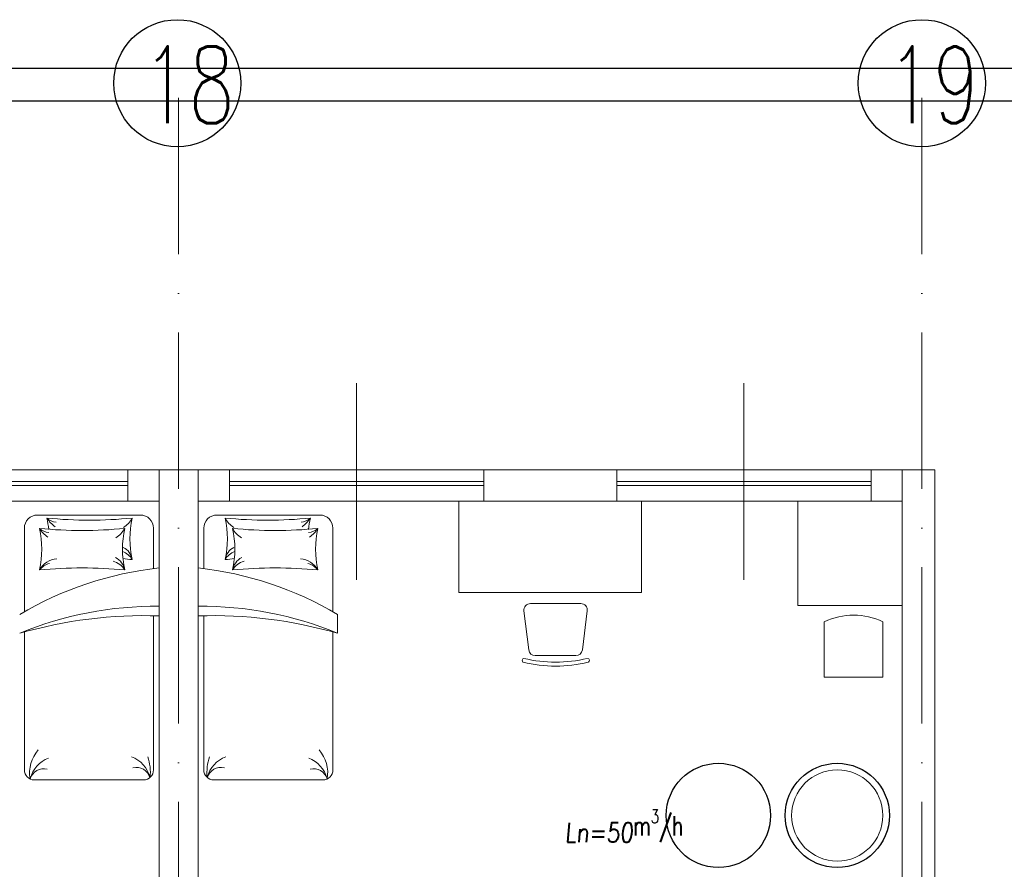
# Model space of a CAD drawing. Header units: millimetres. Extents: x -6513 to 30474, y -6915 to 65597.
# Tile 108 of 256: x 6828 to 7583, y 6870 to 7522. Entities that reach past the tile are written whole.
import ezdxf

# ---------------------------------------------------------------- set-up
doc = ezdxf.new("R2010")
doc.units = ezdxf.units.MM
doc.linetypes.add('ACAD_ISO10W100', pattern=[18, 12, -3, 0, -3])
for name, color, linetype, lineweight in [('A_cienka', 8, 'Continuous', 5), ('A_meble', 8, 'Continuous', 0), ('A_osie', 8, 'ACAD_ISO10W100', 5), ('A_widok', 8, 'Continuous', 13), ('CH-KS-WEWN-ISTN-PION-NR', 8, 'Continuous', 20), ('CH-KS-WEWN-PION-NR', 8, 'Continuous', 25), ('CH-W-WEWN-INOX-PION-NR', 8, 'Continuous', 25), ('R-TABELKA', 8, 'Continuous', 25)]:
    doc.layers.add(name, color=color, linetype=linetype, lineweight=lineweight)
doc.layers.add('DB_WM_nawiew-opis', color=8, linetype='Continuous')
doc.layers.add('Tekst', color=8, linetype='Continuous')
doc.styles.add('ROMANSS', font='romans.shx', dxfattribs={"width": 0.8, "oblique": 5})
doc.styles.add('SIMPLEXD', font='SIMPLEX.SHX', dxfattribs={"width": 0.6})

msp = doc.modelspace()

# ---------------------------------------------------------------- linework, layer by layer
at = {"layer": 'A_cienka', "ltscale": 10}
for p, q in [((7086.054, 7092.253), (7086.054, 7243.05)), ((7383.054, 7092.253), (7383.054, 7243.05))]:
    msp.add_line(p, q, dxfattribs=at)
at = {"layer": 'A_cienka'}
for p, q in [((5254.554, 7176.652), (7529.554, 7176.652)), ((6715.554, 7167.652), (6910.554, 7167.652)), ((7183.554, 7167.652), (6988.554, 7167.652)), ((7285.554, 7167.652), (7480.554, 7167.652)), ((6715.554, 7164.652), (6910.554, 7164.652)), ((7183.554, 7164.652), (6988.554, 7164.652)), ((7285.554, 7164.652), (7480.554, 7164.652)), ((6394.554, 7152.652), (6934.554, 7152.652)), ((6964.554, 7152.652), (7504.554, 7152.652))]:
    msp.add_line(p, q, dxfattribs=at)
at = {"layer": 'A_meble'}
for p, q in [((7304.554, 7152.652), (7164.554, 7152.652)), ((7164.554, 7152.652), (7164.554, 7082.652)), ((7304.554, 7082.652), (7304.554, 7152.652)), ((6920.124, 7141.985), (6841.384, 7141.985)), ((6978.983, 7141.985), (7057.723, 7141.985)), ((6831.224, 7131.825), (6831.224, 7067.784)), ((6930.284, 7131.825), (6930.284, 7100.859)), ((6968.823, 7131.825), (6968.823, 7100.859)), ((7067.883, 7131.825), (7067.883, 7067.784)), ((6934.554, 7064.607), (6934.554, 7101.355)), ((6964.554, 7064.607), (6964.554, 7101.355)), ((7164.554, 7082.652), (7304.554, 7082.652)), ((7214.355, 7068.454), (7218.105, 7038.454)), ((7257.988, 7074.074), (7219.316, 7074.074)), ((7262.95, 7068.454), (7259.2, 7038.454)), ((6930.284, 6946.405), (6930.284, 7064.266)), ((6968.823, 6946.405), (6968.823, 7064.266)), ((7071.457, 7065.7), (7071.457, 7051.266)), ((6831.224, 7052.273), (6831.224, 6946.405)), ((7067.883, 7052.273), (7067.883, 6946.405)), ((7223.066, 7034.074), (7254.238, 7034.074)), ((6838.844, 6938.785), (6922.664, 6938.785)), ((7060.263, 6938.785), (6976.443, 6938.785))]:
    msp.add_line(p, q, dxfattribs=at)
msp.add_lwpolyline([(7504.554, 7152.652), (7504.554, 7072.652), (7424.554, 7072.652), (7424.554, 7152.652), (7504.554, 7152.652)], dxfattribs=at)
msp.add_lwpolyline([(7444.753, 7060.105, -0.2222222), (7489.753, 7060.105), (7489.753, 7020.105), (7489.753, 7017.605), (7444.753, 7017.605), (7444.753, 7020.105)], format="xyb", close=True, dxfattribs=at)
for centre, radius, start, end in [((6841.384, 7131.825), 10.16, 90, 180), ((6881.236, 7474.679), 336.638, 264.427379, 275.572621), ((6775.567, 7123.7), 74.698, 5.566906, 12.315402), ((6856.712, 7148.27), 11.887, 226.609267, 264.93251), ((6870.321, 7153.929), 26.049, 213.288401, 233.562367), ((6896.367, 7149.154), 19.974, 302.791243, 331.529283), ((6986.905, 7123.7), 74.698, 167.684598, 192.315402), ((6920.124, 7131.825), 10.16, 0, 90), ((6978.983, 7131.825), 10.16, 90, 180), ((7017.871, 7474.679), 336.638, 264.427379, 275.572621), ((6912.202, 7123.7), 74.698, 347.684598, 12.315402), ((7002.74, 7149.154), 19.974, 208.470717, 237.208757), ((7042.395, 7148.27), 11.887, 275.06749, 313.390733), ((7028.787, 7153.929), 26.049, 306.437633, 326.711599), ((7123.54, 7123.7), 74.698, 167.684598, 174.433094), ((7057.723, 7131.825), 10.16, 0, 90), ((6875.501, 7466.744), 336.638, 264.427379, 275.572621), ((6769.833, 7115.764), 74.698, 347.684598, 12.315402), ((6850.977, 7140.335), 11.887, 226.609267, 264.93251), ((6864.586, 7145.993), 26.049, 213.288401, 233.562367), ((6890.633, 7141.218), 19.974, 302.791243, 331.529283), ((6981.17, 7115.764), 74.698, 167.684598, 192.315402), ((7008.474, 7141.218), 19.974, 208.470717, 237.208757), ((7023.606, 7466.744), 336.638, 264.427379, 275.572621), ((6917.937, 7115.764), 74.698, 347.684598, 12.315402), ((7048.13, 7140.335), 11.887, 275.06749, 313.390733), ((7034.521, 7145.993), 26.049, 306.437633, 326.711599), ((7129.275, 7115.764), 74.698, 167.684598, 192.315402), ((6901.978, 7100.934), 13.765, 29.765702, 70.841289), ((6901.809, 7106.104), 12.231, 7.814691, 64.310323), ((6997.299, 7106.104), 12.231, 115.689677, 172.185309), ((6997.13, 7100.934), 13.765, 109.158711, 150.234298), ((6857.587, 7091.437), 16.994, 94.784399, 150.399042), ((6895.858, 7092.59), 14.302, 30.421168, 75.920354), ((6895.35, 7097.656), 13.025, 9.617078, 63.472527), ((6887.873, 6895.24), 214.118, 83.011037, 84.921926), ((7011.235, 6895.24), 214.118, 95.078074, 96.988963), ((7003.757, 7097.656), 13.025, 116.527473, 170.382922), ((7003.249, 7092.59), 14.302, 104.079646, 149.578832), ((7041.52, 7091.437), 16.994, 29.600958, 85.215601), ((6963.232, 6837.273), 265.634, 96.197909, 120.691182), ((6853.96, 7091.045), 14.195, 104.377689, 141.758853), ((6875.501, 6764.784), 336.638, 84.427379, 95.572621), ((6935.875, 6837.273), 265.634, 59.308818, 83.802091), ((7023.606, 6764.784), 336.638, 84.427379, 95.572621), ((7045.147, 7091.045), 14.195, 38.241147, 75.622311), ((6931.442, 6801.319), 270.64, 89.341252, 112.551008), ((6967.665, 6801.319), 270.64, 67.448992, 90.658748), ((7219.316, 7069.074), 5, 90, 187.125016), ((7257.988, 7069.074), 5, 352.874984, 90), ((6923.582, 6717.557), 347.223, 88.189237, 106.038489), ((6975.525, 6717.557), 347.223, 73.961511, 91.810763), ((7223.066, 7039.074), 5, 187.125016, 270), ((7254.238, 7039.074), 5, 270, 352.874984), ((7214.756, 7030.349), 1.687, 103.525166, 229.103741), ((7238.652, 7131.741), 102.667, 256.314453, 283.685547), ((7262.91, 7030.349), 1.687, 310.896259, 76.474834), ((7238.652, 7131.741), 105.667, 256.314453, 283.685547), ((6861.989, 6944.216), 26.765, 139.178865, 189.963202), ((6857.985, 6933.836), 23.093, 110.67864, 164.795541), ((6905.28, 6934.842), 23.093, 15.204459, 69.32136), ((6888.597, 6944.159), 39.267, 355.064728, 18.33461), ((7010.51, 6944.159), 39.267, 161.66539, 184.935272), ((6993.827, 6934.842), 23.093, 110.67864, 164.795541), ((7041.122, 6933.836), 23.093, 15.204459, 69.32136), ((7037.118, 6944.216), 26.765, 350.036798, 40.821135), ((6846.121, 6936.405), 10.882, 75.908556, 163.265736), ((6917.144, 6937.412), 10.882, 16.734264, 104.091444), ((6981.963, 6937.412), 10.882, 75.908556, 163.265736), ((7052.986, 6936.405), 10.882, 16.734264, 104.091444), ((6838.844, 6946.405), 7.62, 180, 270), ((6922.664, 6946.405), 7.62, 270, 0), ((6976.443, 6946.405), 7.62, 180, 270), ((7060.263, 6946.405), 7.62, 270, 0)]:
    msp.add_arc(centre, radius, start, end, dxfattribs=at)
at = {"layer": 'A_osie', "ltscale": 10}
for p, q in [((6949.554, 5721.209), (6949.554, 7473.268)), ((6949.554, 5721.209), (6949.554, 7473.268)), ((7519.554, 5721.209), (7519.554, 7473.268)), ((7519.554, 5721.209), (7519.554, 7473.268))]:
    msp.add_line(p, q, dxfattribs=at)
at = {"layer": 'A_widok', "ltscale": 5}
for p, q in [((6934.554, 7176.652), (6964.554, 7176.652)), ((7504.554, 7176.652), (7529.554, 7176.652)), ((7529.554, 6550.652), (7529.554, 7176.652)), ((6934.554, 6550.652), (6934.554, 7152.652)), ((6964.554, 6550.652), (6964.554, 7152.652)), ((7504.554, 6550.652), (7504.554, 7152.652))]:
    msp.add_line(p, q, dxfattribs=at)
for points in [[(6934.554, 7152.652), (6910.554, 7152.652), (6910.554, 7176.652), (6934.554, 7176.652)], [(6964.554, 7152.652), (6988.554, 7152.652), (6988.554, 7176.652), (6964.554, 7176.652)], [(7183.554, 7176.652), (7285.554, 7176.652), (7285.554, 7152.652), (7183.554, 7152.652)], [(7504.554, 7152.652), (7480.554, 7152.652), (7480.554, 7176.652), (7504.554, 7176.652)]]:
    msp.add_lwpolyline(points, close=True, dxfattribs=at)
at = {"layer": 'CH-KS-WEWN-ISTN-PION-NR', "extrusion": (-1.29885e-05, -7.54363e-06, 1)}
msp.add_circle((7454.673, 6911.486, -0.149), 35, dxfattribs=at)
at = {"layer": 'CH-KS-WEWN-PION-NR', "extrusion": (-1.29885e-05, -7.54363e-06, 1)}
msp.add_circle((7454.673, 6911.486, -0.149), 40, dxfattribs=at)
at = {"layer": 'CH-W-WEWN-INOX-PION-NR', "ltscale": 10, "extrusion": (-1.29885e-05, -7.54363e-06, 1)}
msp.add_circle((7363.536, 6911.486, -0.148), 40, dxfattribs=at)
at = {"layer": 'R-TABELKA'}
for p, q in [((-3151.084, 7484.806), (8312.828, 7484.806)), ((-3026.084, 7459.806), (8287.828, 7459.806))]:
    msp.add_line(p, q, dxfattribs=at)
at = {"layer": 'Tekst'}
for centre in [(6948.488, 7473.268), (7519.554, 7473.268)]:
    msp.add_circle(centre, 48.725, dxfattribs=at)

# ---------------------------------------------------------------- texts
at = {"layer": 'DB_WM_nawiew-opis', "insert": (7245.696, 6916.108), "char_height": 15, "width": 191.2715, "attachment_point": 1, "style": 'ROMANSS'}
msp.add_mtext('{\\Fsimplex|c238;Ln=50\\A1;\\Q0;\\W0.7;m\\H0.7x;\\S3^ ;\\H1.4286x;/h}', dxfattribs=at)
at = {"layer": 'Tekst', "style": 'SIMPLEXD', "width": 0.7}
for s, p in [('18', (6921.646, 7442.499)), ('19', (7492.711, 7442.499))]:
    msp.add_text(s, height=59.049, dxfattribs=at).set_placement(p)

doc.saveas('drawing.dxf')
